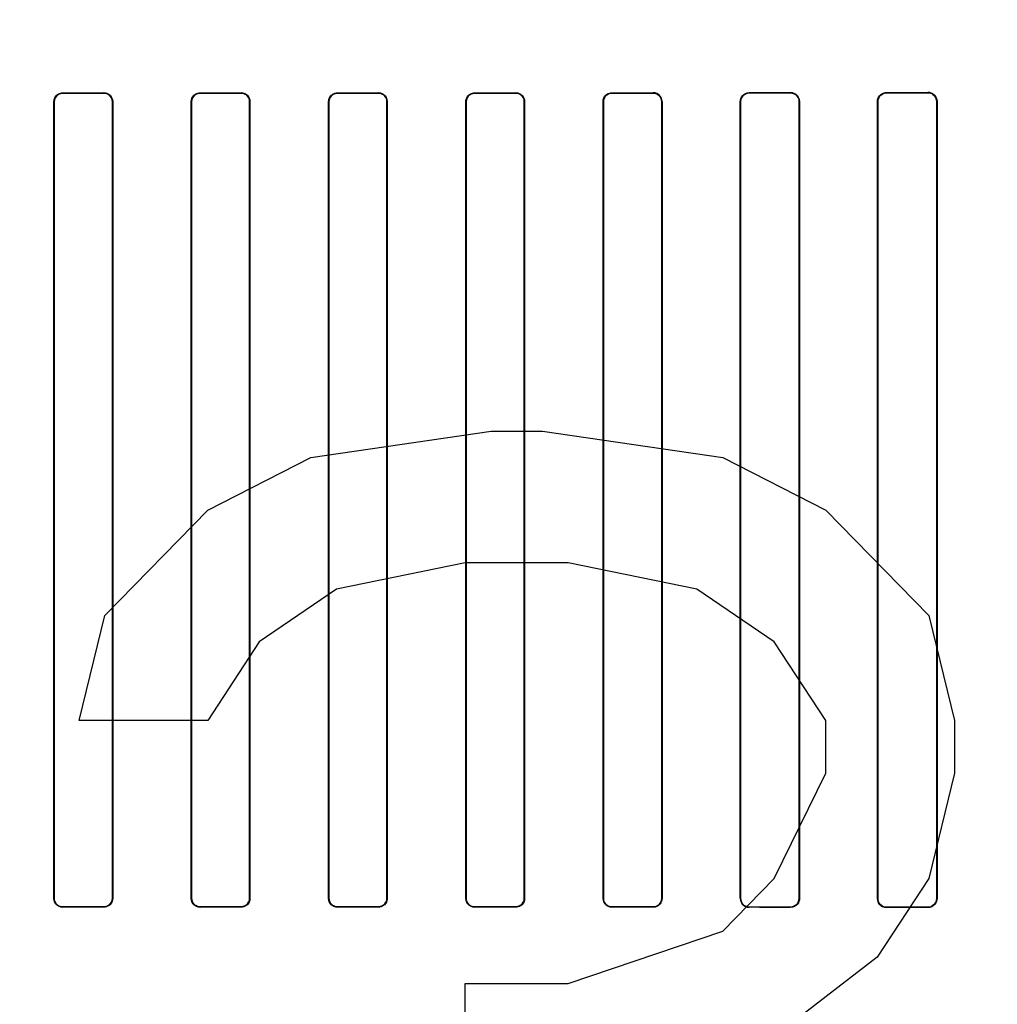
# Model space of a CAD drawing. Header units: millimetres. Extents: x 0 to 297, y 0 to 210.
# Tile 172 of 256: x 58.66 to 58.945, y 157.752 to 158.039. Entities that reach past the tile are written whole.
import ezdxf

# ---------------------------------------------------------------- set-up
doc = ezdxf.new("R2010")
doc.units = ezdxf.units.MM
doc.header["$LTSCALE"] = 16.335
doc.layers.get('0').update_dxf_attribs({"linetype": 'CONTINUOUS'})
for name, color, linetype in [('AXES_REF', 7, 'CONTINUOUS'), ('INTFCLR_1', 7, 'CONTINUOUS'), ('INTFCLR_72935', 7, 'CONTINUOUS')]:
    doc.layers.add(name, color=color, linetype=linetype)

msp = doc.modelspace()

# ---------------------------------------------------------------- linework, layer by layer
at = {"color": 7, "linetype": 'Continuous'}
for p, q in [((58.7449, 157.91164), (58.7974, 157.9193)), ((58.7974, 157.9193), (58.8124, 157.9193)), ((58.8124, 157.9193), (58.8649, 157.91164)), ((58.7149, 157.89632), (58.7449, 157.91164)), ((58.8649, 157.91164), (58.8949, 157.89632)), ((58.6849, 157.86568), (58.7149, 157.89632)), ((58.8949, 157.89632), (58.9249, 157.86568)), ((58.7899, 157.881), (58.7524, 157.87334)), ((58.8199, 157.881), (58.7899, 157.881)), ((58.8574, 157.87334), (58.8199, 157.881)), ((58.7524, 157.87334), (58.7299, 157.85802)), ((58.8799, 157.85802), (58.8574, 157.87334)), ((58.6774, 157.83504), (58.6849, 157.86568)), ((58.9249, 157.86568), (58.9324, 157.83504)), ((58.7299, 157.85802), (58.7149, 157.83504)), ((58.8949, 157.83504), (58.8799, 157.85802)), ((58.7149, 157.83504), (58.6774, 157.83504)), ((58.8949, 157.81972), (58.8949, 157.83504)), ((58.9324, 157.83504), (58.9324, 157.81972)), ((58.8799, 157.78909), (58.8949, 157.81972)), ((58.9324, 157.81972), (58.9249, 157.78909)), ((58.8649, 157.77377), (58.8799, 157.78909)), ((58.9249, 157.78909), (58.9099, 157.76611)), ((58.8199, 157.75845), (58.8649, 157.77377)), ((58.9099, 157.76611), (58.8799, 157.74313)), ((58.7899, 157.72781), (58.7899, 157.75845)), ((58.7899, 157.75845), (58.8199, 157.75845))]:
    msp.add_line(p, q, dxfattribs=at)
for radius in [7.75666, 7.756, 7.70633]:
    msp.add_circle((57.5224, 154.5393), radius, dxfattribs=at)
msp.add_arc((57.5224, 154.5393), 7.68, 278.277129, 261.722871, dxfattribs=at)
at = {"layer": 'AXES_REF', "color": 9, "linetype": 'Continuous'}
for radius in [7.07561, 4.74286]:
    msp.add_circle((57.5224, 154.5393), radius, dxfattribs=at)
at = {"layer": 'INTFCLR_1', "color": 9, "linetype": 'Continuous'}
for p, q in [((58.67262, 158.01785), (58.67262, 158.01776)), ((58.68462, 158.01776), (58.68462, 158.01784)), ((58.71262, 158.01783), (58.71262, 158.01775)), ((58.72462, 158.01775), (58.72462, 158.01783)), ((58.75262, 158.01783), (58.75262, 158.01775)), ((58.76462, 158.01775), (58.76462, 158.01783)), ((58.79262, 158.01784), (58.79262, 158.01776)), ((58.80462, 158.01776), (58.80462, 158.01785)), ((58.83262, 158.01787), (58.83262, 158.01778)), ((58.84462, 158.01779), (58.84462, 158.01788)), ((58.87262, 158.01791), (58.87262, 158.01782)), ((58.88462, 158.01783), (58.88462, 158.01792)), ((58.91262, 158.01796), (58.91262, 158.01787)), ((58.92462, 158.01789), (58.92462, 158.01798)), ((58.67014, 158.01529), (58.67006, 158.01529)), ((58.68718, 158.01529), (58.68709, 158.01529)), ((58.71016, 158.01529), (58.71008, 158.01529)), ((58.72717, 158.01529), (58.72708, 158.01529)), ((58.75016, 158.01529), (58.75008, 158.01529)), ((58.76717, 158.01529), (58.76709, 158.01529)), ((58.79015, 158.01529), (58.79007, 158.01529)), ((58.80719, 158.01529), (58.8071, 158.01529)), ((58.83013, 158.01529), (58.83004, 158.01529)), ((58.84722, 158.01529), (58.84713, 158.01529)), ((58.87009, 158.01529), (58.87001, 158.01529)), ((58.88726, 158.01529), (58.88717, 158.01529)), ((58.91004, 158.01529), (58.90995, 158.01529)), ((58.92732, 158.01529), (58.92723, 158.01529)), ((58.67006, 157.78329), (58.67014, 157.78329)), ((58.68709, 157.78329), (58.68718, 157.78329)), ((58.71008, 157.78329), (58.71016, 157.78329)), ((58.72708, 157.78329), (58.72717, 157.78329)), ((58.75008, 157.78329), (58.75016, 157.78329)), ((58.76709, 157.78329), (58.76717, 157.78329)), ((58.79007, 157.78329), (58.79015, 157.78329)), ((58.8071, 157.78329), (58.80719, 157.78329)), ((58.83004, 157.78329), (58.83013, 157.78329)), ((58.84713, 157.78329), (58.84722, 157.78329)), ((58.87001, 157.78329), (58.87009, 157.78329)), ((58.88717, 157.78329), (58.88726, 157.78329)), ((58.90995, 157.78329), (58.91004, 157.78329)), ((58.92723, 157.78329), (58.92732, 157.78329)), ((58.67262, 157.78081), (58.67262, 157.78073)), ((58.68462, 157.78073), (58.68462, 157.78082)), ((58.71262, 157.78082), (58.71262, 157.78074)), ((58.72462, 157.78074), (58.72462, 157.78083)), ((58.75262, 157.78083), (58.75262, 157.78074)), ((58.76462, 157.78074), (58.76462, 157.78082)), ((58.79262, 157.78082), (58.79262, 157.78073)), ((58.80462, 157.78073), (58.80462, 157.78081)), ((58.83262, 157.78079), (58.83262, 157.78071)), ((58.84462, 157.7807), (58.84462, 157.78078)), ((58.87262, 157.78075), (58.87262, 157.78067)), ((58.88462, 157.78065), (58.88462, 157.78074)), ((58.91262, 157.7807), (58.91262, 157.78061)), ((58.92462, 157.78059), (58.92462, 157.78068))]:
    msp.add_line(p, q, dxfattribs=at)
at = {"layer": 'INTFCLR_1', "color": 6, "linetype": 'Continuous'}
for p, q in [((58.67006, 157.78329), (58.67006, 158.01529)), ((58.67014, 157.78329), (58.67014, 158.01529)), ((58.68709, 158.01529), (58.68709, 157.78329)), ((58.68718, 158.01529), (58.68718, 157.78329)), ((58.71008, 157.78329), (58.71008, 158.01529)), ((58.71016, 157.78329), (58.71016, 158.01529)), ((58.72708, 158.01529), (58.72708, 157.78329)), ((58.72717, 158.01529), (58.72717, 157.78329)), ((58.75008, 157.78329), (58.75008, 158.01529)), ((58.75016, 157.78329), (58.75016, 158.01529)), ((58.76709, 158.01529), (58.76709, 157.78329)), ((58.76717, 158.01529), (58.76717, 157.78329)), ((58.79007, 157.78329), (58.79007, 158.01529)), ((58.79015, 157.78329), (58.79015, 158.01529)), ((58.8071, 158.01529), (58.8071, 157.78329)), ((58.80719, 158.01529), (58.80719, 157.78329)), ((58.83004, 157.78329), (58.83004, 158.01529)), ((58.83013, 157.78329), (58.83013, 158.01529)), ((58.84713, 158.01529), (58.84713, 157.78329)), ((58.84722, 158.01529), (58.84722, 157.78329)), ((58.87001, 157.78329), (58.87001, 158.01529)), ((58.87009, 157.78329), (58.87009, 158.01529)), ((58.88717, 158.01529), (58.88717, 157.78329)), ((58.88726, 158.01529), (58.88726, 157.78329)), ((58.90995, 157.78329), (58.90995, 158.01529)), ((58.91004, 157.78329), (58.91004, 158.01529)), ((58.92723, 158.01529), (58.92723, 157.78329)), ((58.92732, 158.01529), (58.92732, 157.78329))]:
    msp.add_line(p, q, dxfattribs=at)
for centre, major_axis, start_param, end_param in [((58.73862, 158.01929), (0.41724, 0), -1.729645, -1.700582), ((58.73862, 158.01929), (0.44124, 0), -1.720938, -1.693486), ((58.73862, 158.01929), (0.41724, 0), -1.633151, -1.604356), ((58.73862, 158.01929), (0.44124, 0), -1.629755, -1.60253), ((58.73862, 158.01929), (0.41724, 0), -1.537236, -1.508442), ((58.73862, 158.01929), (0.44124, 0), -1.539062, -1.511838), ((58.73862, 158.01929), (0.41724, 0), -1.441011, -1.411947), ((58.73862, 158.01929), (0.44124, 0), -1.448107, -1.420655), ((58.73862, 158.01929), (0.41724, 0), -1.343557, -1.313932), ((58.73862, 158.01929), (0.44124, 0), -1.356116, -1.328192), ((58.73862, 158.01929), (0.41724, 0), -1.243846, -1.213314), ((58.73862, 158.01929), (0.44124, 0), -1.262235, -1.233556), ((58.73862, 158.01929), (0.41724, 0), -1.140627, -1.108745), ((58.73862, 158.01929), (0.44124, 0), -1.165445, -1.135656), ((58.73862, 157.77929), (0.44124, 0), 1.693486, 1.720938), ((58.73862, 157.77929), (0.41724, 0), 1.700582, 1.729645), ((58.73862, 157.77929), (0.44124, 0), 1.60253, 1.629755), ((58.73862, 157.77929), (0.41724, 0), 1.604356, 1.633151), ((58.73862, 157.77929), (0.44124, 0), 1.511838, 1.539062), ((58.73862, 157.77929), (0.41724, 0), 1.508442, 1.537236), ((58.73862, 157.77929), (0.44124, 0), 1.420655, 1.448107), ((58.73862, 157.77929), (0.41724, 0), 1.411947, 1.441011), ((58.73862, 157.77929), (0.44124, 0), 1.328192, 1.356116), ((58.73862, 157.77929), (0.41724, 0), 1.313932, 1.343557), ((58.73862, 157.77929), (0.44124, 0), 1.233556, 1.262235), ((58.73862, 157.77929), (0.41724, 0), 1.213314, 1.243846), ((58.73862, 157.77929), (0.44124, 0), 1.135656, 1.165445), ((58.73862, 157.77929), (0.41724, 0), 1.108745, 1.140627)]:
    msp.add_ellipse(centre, major_axis=major_axis, ratio=0.003491, start_param=start_param, end_param=end_param, dxfattribs=at)
for points, knots in [([(58.67006, 158.01529), (58.67006, 158.01578), (58.67043, 158.01711), (58.67182, 158.01785), (58.67262, 158.01785)], [0, 0, 0, 0, 0.379458, 1, 1, 1, 1]), ([(58.67014, 158.01529), (58.67014, 158.01586), (58.67061, 158.01717), (58.67193, 158.01776), (58.67262, 158.01776)], [0, 0, 0, 0, 0.453787, 1, 1, 1, 1]), ([(58.68718, 158.01529), (58.68718, 158.01574), (58.68685, 158.01705), (58.68547, 158.01784), (58.68462, 158.01784)], [0, 0, 0, 0, 0.346964, 1, 1, 1, 1]), ([(58.68462, 158.01776), (58.6851, 158.01776), (58.68639, 158.01739), (58.68709, 158.01606), (58.68709, 158.01529)], [0, 0, 0, 0, 0.382518, 1, 1, 1, 1]), ([(58.71008, 158.01529), (58.71008, 158.01578), (58.71045, 158.0171), (58.71182, 158.01783), (58.71262, 158.01783)], [0, 0, 0, 0, 0.381125, 1, 1, 1, 1]), ([(58.71016, 158.01529), (58.71016, 158.01586), (58.71063, 158.01716), (58.71194, 158.01775), (58.71262, 158.01775)], [0, 0, 0, 0, 0.459192, 1, 1, 1, 1]), ([(58.72717, 158.01529), (58.72717, 158.01588), (58.72669, 158.01722), (58.72533, 158.01783), (58.72462, 158.01783)], [0, 0, 0, 0, 0.453711, 1, 1, 1, 1]), ([(58.72462, 158.01775), (58.7251, 158.01775), (58.72638, 158.01739), (58.72708, 158.01606), (58.72708, 158.01529)], [0, 0, 0, 0, 0.381533, 1, 1, 1, 1]), ([(58.75008, 158.01529), (58.75008, 158.01578), (58.75045, 158.0171), (58.75182, 158.01783), (58.75262, 158.01783)], [0, 0, 0, 0, 0.381416, 1, 1, 1, 1]), ([(58.75016, 158.01529), (58.75016, 158.01586), (58.75062, 158.01715), (58.75194, 158.01775), (58.75262, 158.01775)], [0, 0, 0, 0, 0.453813, 1, 1, 1, 1]), ([(58.76717, 158.01529), (58.76717, 158.01574), (58.76684, 158.01705), (58.76546, 158.01783), (58.76462, 158.01783)], [0, 0, 0, 0, 0.349847, 1, 1, 1, 1]), ([(58.76462, 158.01775), (58.7651, 158.01775), (58.76638, 158.01739), (58.76709, 158.01606), (58.76709, 158.01529)], [0, 0, 0, 0, 0.38175, 1, 1, 1, 1]), ([(58.79007, 158.01529), (58.79007, 158.01578), (58.79044, 158.01711), (58.79182, 158.01784), (58.79262, 158.01784)], [0, 0, 0, 0, 0.380354, 1, 1, 1, 1]), ([(58.79015, 158.01529), (58.79015, 158.01586), (58.79062, 158.01716), (58.79194, 158.01776), (58.79262, 158.01776)], [0, 0, 0, 0, 0.455659, 1, 1, 1, 1]), ([(58.80719, 158.01529), (58.80719, 158.01574), (58.80686, 158.01705), (58.80547, 158.01785), (58.80462, 158.01785)], [0, 0, 0, 0, 0.345399, 1, 1, 1, 1]), ([(58.80462, 158.01776), (58.80511, 158.01776), (58.80639, 158.0174), (58.8071, 158.01606), (58.8071, 158.01529)], [0, 0, 0, 0, 0.383192, 1, 1, 1, 1]), ([(58.83004, 158.01529), (58.83004, 158.01578), (58.83042, 158.01712), (58.83181, 158.01787), (58.83262, 158.01787)], [0, 0, 0, 0, 0.377865, 1, 1, 1, 1]), ([(58.83013, 158.01529), (58.83013, 158.01586), (58.83059, 158.01717), (58.83192, 158.01778), (58.83262, 158.01778)], [0, 0, 0, 0, 0.450447, 1, 1, 1, 1]), ([(58.84722, 158.01529), (58.84722, 158.01573), (58.84689, 158.01707), (58.84549, 158.01788), (58.84462, 158.01788)], [0, 0, 0, 0, 0.341445, 1, 1, 1, 1]), ([(58.84462, 158.01779), (58.84511, 158.01779), (58.84642, 158.01742), (58.84713, 158.01607), (58.84713, 158.01529)], [0, 0, 0, 0, 0.385963, 1, 1, 1, 1]), ([(58.87001, 158.01529), (58.87001, 158.01587), (58.87047, 158.01725), (58.87187, 158.01791), (58.87262, 158.01791)], [0, 0, 0, 0, 0.439306, 1, 1, 1, 1]), ([(58.87009, 158.01529), (58.87009, 158.01586), (58.87055, 158.01719), (58.87191, 158.01782), (58.87262, 158.01782)], [0, 0, 0, 0, 0.445822, 1, 1, 1, 1]), ([(58.88462, 158.01792), (58.88509, 158.01792), (58.88645, 158.01758), (58.88726, 158.01615), (58.88726, 158.01529)], [0, 0, 0, 0, 0.350516, 1, 1, 1, 1]), ([(58.88462, 158.01783), (58.88513, 158.01783), (58.88645, 158.01745), (58.88717, 158.01608), (58.88717, 158.01529)], [0, 0, 0, 0, 0.390279, 1, 1, 1, 1]), ([(58.90995, 158.01529), (58.90995, 158.01588), (58.91042, 158.01728), (58.91185, 158.01796), (58.91262, 158.01796)], [0, 0, 0, 0, 0.432833, 1, 1, 1, 1]), ([(58.91004, 158.01529), (58.91004, 158.01586), (58.91049, 158.01721), (58.91188, 158.01787), (58.91262, 158.01787)], [0, 0, 0, 0, 0.434515, 1, 1, 1, 1]), ([(58.92462, 158.01798), (58.92511, 158.01798), (58.9265, 158.01763), (58.92732, 158.01617), (58.92732, 158.01529)], [0, 0, 0, 0, 0.356863, 1, 1, 1, 1]), ([(58.92462, 158.01789), (58.92515, 158.01789), (58.92651, 158.01749), (58.92723, 158.01609), (58.92723, 158.01529)], [0, 0, 0, 0, 0.396505, 1, 1, 1, 1]), ([(58.67006, 157.78329), (58.67006, 157.78284), (58.67039, 157.78152), (58.67177, 157.78072), (58.67262, 157.78073)], [0, 0, 0, 0, 0.345399, 1, 1, 1, 1]), ([(58.67262, 157.78081), (58.67214, 157.78081), (58.67085, 157.78117), (58.67014, 157.78251), (58.67014, 157.78329)], [0, 0, 0, 0, 0.383191, 1, 1, 1, 1]), ([(58.68718, 157.78329), (58.68718, 157.78279), (58.6868, 157.78147), (58.68543, 157.78073), (58.68462, 157.78073)], [0, 0, 0, 0, 0.380355, 1, 1, 1, 1]), ([(58.68709, 157.78329), (58.68709, 157.78271), (58.68663, 157.78141), (58.68531, 157.78082), (58.68462, 157.78082)], [0, 0, 0, 0, 0.45566, 1, 1, 1, 1]), ([(58.71008, 157.78329), (58.71008, 157.78284), (58.71041, 157.78152), (58.71178, 157.78074), (58.71262, 157.78074)], [0, 0, 0, 0, 0.349847, 1, 1, 1, 1]), ([(58.71262, 157.78082), (58.71215, 157.78082), (58.71087, 157.78119), (58.71016, 157.78251), (58.71016, 157.78329)], [0, 0, 0, 0, 0.381752, 1, 1, 1, 1]), ([(58.72717, 157.78329), (58.72717, 157.78279), (58.72679, 157.78147), (58.72542, 157.78074), (58.72462, 157.78074)], [0, 0, 0, 0, 0.381416, 1, 1, 1, 1]), ([(58.72708, 157.78329), (58.72708, 157.78272), (58.72663, 157.78142), (58.72531, 157.78083), (58.72462, 157.78083)], [0, 0, 0, 0, 0.453813, 1, 1, 1, 1]), ([(58.75008, 157.78329), (58.75008, 157.7827), (58.75055, 157.78136), (58.75191, 157.78074), (58.75262, 157.78074)], [0, 0, 0, 0, 0.453711, 1, 1, 1, 1]), ([(58.75262, 157.78083), (58.75215, 157.78083), (58.75087, 157.78119), (58.75016, 157.78251), (58.75016, 157.78329)], [0, 0, 0, 0, 0.381531, 1, 1, 1, 1]), ([(58.76717, 157.78329), (58.76717, 157.78279), (58.7668, 157.78147), (58.76542, 157.78074), (58.76462, 157.78074)], [0, 0, 0, 0, 0.381125, 1, 1, 1, 1]), ([(58.76709, 157.78329), (58.76709, 157.78271), (58.76662, 157.78141), (58.7653, 157.78082), (58.76462, 157.78082)], [0, 0, 0, 0, 0.459192, 1, 1, 1, 1]), ([(58.79007, 157.78329), (58.79007, 157.78284), (58.7904, 157.78152), (58.79178, 157.78073), (58.79262, 157.78073)], [0, 0, 0, 0, 0.346964, 1, 1, 1, 1]), ([(58.79262, 157.78082), (58.79214, 157.78082), (58.79086, 157.78118), (58.79015, 157.78251), (58.79015, 157.78329)], [0, 0, 0, 0, 0.382516, 1, 1, 1, 1]), ([(58.80719, 157.78329), (58.80719, 157.78279), (58.80681, 157.78146), (58.80543, 157.78072), (58.80462, 157.78073)], [0, 0, 0, 0, 0.379457, 1, 1, 1, 1]), ([(58.8071, 157.78329), (58.8071, 157.78271), (58.80664, 157.78141), (58.80531, 157.78081), (58.80462, 157.78081)], [0, 0, 0, 0, 0.453787, 1, 1, 1, 1]), ([(58.83004, 157.78329), (58.83004, 157.78284), (58.83037, 157.78151), (58.83177, 157.78071), (58.83262, 157.78071)], [0, 0, 0, 0, 0.342753, 1, 1, 1, 1]), ([(58.83262, 157.78079), (58.83214, 157.78079), (58.83084, 157.78116), (58.83013, 157.78251), (58.83013, 157.78329)], [0, 0, 0, 0, 0.384779, 1, 1, 1, 1]), ([(58.84722, 157.78329), (58.84722, 157.7827), (58.84675, 157.78134), (58.84536, 157.7807), (58.84462, 157.7807)], [0, 0, 0, 0, 0.442114, 1, 1, 1, 1]), ([(58.84713, 157.78329), (58.84713, 157.78271), (58.84667, 157.78139), (58.84533, 157.78078), (58.84462, 157.78078)], [0, 0, 0, 0, 0.449607, 1, 1, 1, 1]), ([(58.87262, 157.78075), (58.87212, 157.78076), (58.87081, 157.78114), (58.87009, 157.7825), (58.87009, 157.78329)], [0, 0, 0, 0, 0.388492, 1, 1, 1, 1]), ([(58.88717, 157.78329), (58.88717, 157.78272), (58.88672, 157.78138), (58.88535, 157.78074), (58.88462, 157.78074)], [0, 0, 0, 0, 0.438001, 1, 1, 1, 1]), ([(58.88726, 157.78329), (58.88726, 157.7827), (58.8868, 157.78131), (58.88538, 157.78065), (58.88462, 157.78065)], [0, 0, 0, 0, 0.436745, 1, 1, 1, 1]), ([(58.91262, 157.78061), (58.91214, 157.78061), (58.91076, 157.78097), (58.90995, 157.78241), (58.90995, 157.78329)], [0, 0, 0, 0, 0.354298, 1, 1, 1, 1]), ([(58.91262, 157.7807), (58.91211, 157.7807), (58.91076, 157.7811), (58.91004, 157.78249), (58.91004, 157.78329)], [0, 0, 0, 0, 0.393953, 1, 1, 1, 1]), ([(58.92723, 157.78329), (58.92723, 157.78271), (58.92678, 157.78135), (58.92538, 157.78068), (58.92462, 157.78068)], [0, 0, 0, 0, 0.431437, 1, 1, 1, 1]), ([(58.92732, 157.78329), (58.92732, 157.7827), (58.92686, 157.78128), (58.92541, 157.78059), (58.92462, 157.78059)], [0, 0, 0, 0, 0.42929, 1, 1, 1, 1])]:
    msp.add_open_spline(points, degree=3, knots=knots, dxfattribs=at)
at = {"layer": 'INTFCLR_72935', "color": 9, "linetype": 'Continuous'}
for p, q in [((58.67262, 158.01776), (58.67262, 158.01785)), ((58.68462, 158.01784), (58.68462, 158.01776)), ((58.71262, 158.01775), (58.71262, 158.01783)), ((58.72462, 158.01783), (58.72462, 158.01775)), ((58.75262, 158.01775), (58.75262, 158.01783)), ((58.76462, 158.01783), (58.76462, 158.01775)), ((58.79262, 158.01776), (58.79262, 158.01784)), ((58.80462, 158.01785), (58.80462, 158.01776)), ((58.83262, 158.01778), (58.83262, 158.01787)), ((58.84462, 158.01788), (58.84462, 158.01779)), ((58.87262, 158.01782), (58.87262, 158.01791)), ((58.88462, 158.01792), (58.88462, 158.01783)), ((58.91262, 158.01787), (58.91262, 158.01796)), ((58.92462, 158.01798), (58.92462, 158.01789)), ((58.67006, 158.01529), (58.67014, 158.01529)), ((58.68709, 158.01529), (58.68718, 158.01529)), ((58.71008, 158.01529), (58.71016, 158.01529)), ((58.72708, 158.01529), (58.72717, 158.01529)), ((58.75008, 158.01529), (58.75016, 158.01529)), ((58.76709, 158.01529), (58.76717, 158.01529)), ((58.79007, 158.01529), (58.79015, 158.01529)), ((58.8071, 158.01529), (58.80719, 158.01529)), ((58.83004, 158.01529), (58.83013, 158.01529)), ((58.84713, 158.01529), (58.84722, 158.01529)), ((58.87001, 158.01529), (58.87009, 158.01529)), ((58.88717, 158.01529), (58.88726, 158.01529)), ((58.90995, 158.01529), (58.91004, 158.01529)), ((58.92723, 158.01529), (58.92732, 158.01529)), ((58.67014, 157.78329), (58.67006, 157.78329)), ((58.68718, 157.78329), (58.68709, 157.78329)), ((58.71016, 157.78329), (58.71008, 157.78329)), ((58.72717, 157.78329), (58.72708, 157.78329)), ((58.75016, 157.78329), (58.75008, 157.78329)), ((58.76717, 157.78329), (58.76709, 157.78329)), ((58.79015, 157.78329), (58.79007, 157.78329)), ((58.80719, 157.78329), (58.8071, 157.78329)), ((58.83013, 157.78329), (58.83004, 157.78329)), ((58.84722, 157.78329), (58.84713, 157.78329)), ((58.87009, 157.78329), (58.87001, 157.78329)), ((58.88726, 157.78329), (58.88717, 157.78329)), ((58.91004, 157.78329), (58.90995, 157.78329)), ((58.92732, 157.78329), (58.92723, 157.78329)), ((58.67262, 157.78073), (58.67262, 157.78081)), ((58.68462, 157.78082), (58.68462, 157.78073)), ((58.71262, 157.78074), (58.71262, 157.78082)), ((58.72462, 157.78083), (58.72462, 157.78074)), ((58.75262, 157.78074), (58.75262, 157.78083)), ((58.76462, 157.78082), (58.76462, 157.78074)), ((58.79262, 157.78073), (58.79262, 157.78082)), ((58.80462, 157.78081), (58.80462, 157.78073)), ((58.83262, 157.78071), (58.83262, 157.78079)), ((58.84462, 157.78078), (58.84462, 157.7807)), ((58.87262, 157.78067), (58.87262, 157.78075)), ((58.88462, 157.78074), (58.88462, 157.78065)), ((58.91262, 157.78061), (58.91262, 157.7807)), ((58.92462, 157.78068), (58.92462, 157.78059))]:
    msp.add_line(p, q, dxfattribs=at)
at = {"layer": 'INTFCLR_72935', "color": 6, "linetype": 'Continuous'}
for p, q in [((58.67006, 158.01529), (58.67006, 157.78329)), ((58.67014, 158.01529), (58.67014, 157.78329)), ((58.68709, 157.78329), (58.68709, 158.01529)), ((58.68718, 157.78329), (58.68718, 158.01529)), ((58.71008, 158.01529), (58.71008, 157.78329)), ((58.71016, 158.01529), (58.71016, 157.78329)), ((58.72708, 157.78329), (58.72708, 158.01529)), ((58.72717, 157.78329), (58.72717, 158.01529)), ((58.75008, 158.01529), (58.75008, 157.78329)), ((58.75016, 158.01529), (58.75016, 157.78329)), ((58.76709, 157.78329), (58.76709, 158.01529)), ((58.76717, 157.78329), (58.76717, 158.01529)), ((58.79007, 158.01529), (58.79007, 157.78329)), ((58.79015, 158.01529), (58.79015, 157.78329)), ((58.8071, 157.78329), (58.8071, 158.01529)), ((58.80719, 157.78329), (58.80719, 158.01529)), ((58.83004, 158.01529), (58.83004, 157.78329)), ((58.83013, 158.01529), (58.83013, 157.78329)), ((58.84713, 157.78329), (58.84713, 158.01529)), ((58.84722, 157.78329), (58.84722, 158.01529)), ((58.87001, 158.01529), (58.87001, 157.78329)), ((58.87009, 158.01529), (58.87009, 157.78329)), ((58.88717, 157.78329), (58.88717, 158.01529)), ((58.88726, 157.78329), (58.88726, 158.01529)), ((58.90995, 158.01529), (58.90995, 157.78329)), ((58.91004, 158.01529), (58.91004, 157.78329)), ((58.92723, 157.78329), (58.92723, 158.01529)), ((58.92732, 157.78329), (58.92732, 158.01529))]:
    msp.add_line(p, q, dxfattribs=at)
for centre, major_axis, start_param, end_param in [((58.73862, 158.01929), (0.41724, 0), -1.729645, -1.700582), ((58.73862, 158.01929), (0.44124, 0), -1.720938, -1.693486), ((58.73862, 158.01929), (0.41724, 0), -1.633151, -1.604356), ((58.73862, 158.01929), (0.44124, 0), -1.629755, -1.60253), ((58.73862, 158.01929), (0.41724, 0), -1.537236, -1.508442), ((58.73862, 158.01929), (0.44124, 0), -1.539062, -1.511838), ((58.73862, 158.01929), (0.41724, 0), -1.441011, -1.411947), ((58.73862, 158.01929), (0.44124, 0), -1.448107, -1.420655), ((58.73862, 158.01929), (0.41724, 0), -1.343557, -1.313932), ((58.73862, 158.01929), (0.44124, 0), -1.356116, -1.328192), ((58.73862, 158.01929), (0.41724, 0), -1.243846, -1.213314), ((58.73862, 158.01929), (0.44124, 0), -1.262235, -1.233556), ((58.73862, 158.01929), (0.41724, 0), -1.140627, -1.108745), ((58.73862, 158.01929), (0.44124, 0), -1.165445, -1.135656), ((58.73862, 157.77929), (0.44124, 0), 1.693486, 1.720938), ((58.73862, 157.77929), (0.41724, 0), 1.700582, 1.729645), ((58.73862, 157.77929), (0.44124, 0), 1.60253, 1.629755), ((58.73862, 157.77929), (0.41724, 0), 1.604356, 1.633151), ((58.73862, 157.77929), (0.44124, 0), 1.511838, 1.539062), ((58.73862, 157.77929), (0.41724, 0), 1.508442, 1.537236), ((58.73862, 157.77929), (0.44124, 0), 1.420655, 1.448107), ((58.73862, 157.77929), (0.41724, 0), 1.411947, 1.441011), ((58.73862, 157.77929), (0.44124, 0), 1.328192, 1.356116), ((58.73862, 157.77929), (0.41724, 0), 1.313932, 1.343557), ((58.73862, 157.77929), (0.44124, 0), 1.233556, 1.262235), ((58.73862, 157.77929), (0.41724, 0), 1.213314, 1.243846), ((58.73862, 157.77929), (0.44124, 0), 1.135656, 1.165445), ((58.73862, 157.77929), (0.41724, 0), 1.108745, 1.140627)]:
    msp.add_ellipse(centre, major_axis=major_axis, ratio=0.003491, start_param=start_param, end_param=end_param, dxfattribs=at)
for points, knots in [([(58.67006, 158.01529), (58.67006, 158.01588), (58.67054, 158.01723), (58.67191, 158.01785), (58.67262, 158.01785)], [0, 0, 0, 0, 0.453611, 1, 1, 1, 1]), ([(58.67262, 158.01776), (58.67213, 158.01776), (58.67084, 158.01739), (58.67014, 158.01605), (58.67014, 158.01529)], [0, 0, 0, 0, 0.390452, 1, 1, 1, 1]), ([(58.68462, 158.01784), (58.68513, 158.01784), (58.68646, 158.01746), (58.68718, 158.01608), (58.68718, 158.01529)], [0, 0, 0, 0, 0.389548, 1, 1, 1, 1]), ([(58.68709, 158.01529), (58.68709, 158.01586), (58.68663, 158.01716), (58.68531, 158.01776), (58.68462, 158.01776)], [0, 0, 0, 0, 0.455659, 1, 1, 1, 1]), ([(58.71008, 158.01529), (58.71008, 158.01574), (58.71041, 158.01705), (58.71178, 158.01783), (58.71262, 158.01783)], [0, 0, 0, 0, 0.349847, 1, 1, 1, 1]), ([(58.71262, 158.01775), (58.71213, 158.01775), (58.71085, 158.01738), (58.71016, 158.01605), (58.71016, 158.01529)], [0, 0, 0, 0, 0.390053, 1, 1, 1, 1]), ([(58.72462, 158.01783), (58.72512, 158.01783), (58.72644, 158.01745), (58.72717, 158.01608), (58.72717, 158.01529)], [0, 0, 0, 0, 0.386431, 1, 1, 1, 1]), ([(58.72708, 158.01529), (58.72708, 158.01586), (58.72663, 158.01715), (58.72531, 158.01775), (58.72462, 158.01775)], [0, 0, 0, 0, 0.453813, 1, 1, 1, 1]), ([(58.75008, 158.01529), (58.75008, 158.01588), (58.75055, 158.01722), (58.75191, 158.01783), (58.75262, 158.01783)], [0, 0, 0, 0, 0.453711, 1, 1, 1, 1]), ([(58.75262, 158.01775), (58.75214, 158.01775), (58.75086, 158.01738), (58.75016, 158.01605), (58.75016, 158.01529)], [0, 0, 0, 0, 0.386482, 1, 1, 1, 1]), ([(58.76462, 158.01783), (58.76513, 158.01783), (58.76645, 158.01745), (58.76717, 158.01608), (58.76717, 158.01529)], [0, 0, 0, 0, 0.390177, 1, 1, 1, 1]), ([(58.76709, 158.01529), (58.76709, 158.01586), (58.76662, 158.01716), (58.7653, 158.01775), (58.76462, 158.01775)], [0, 0, 0, 0, 0.459192, 1, 1, 1, 1]), ([(58.79007, 158.01529), (58.79007, 158.01588), (58.79055, 158.01723), (58.79191, 158.01784), (58.79262, 158.01784)], [0, 0, 0, 0, 0.455466, 1, 1, 1, 1]), ([(58.79262, 158.01776), (58.79213, 158.01776), (58.79085, 158.01739), (58.79015, 158.01605), (58.79015, 158.01529)], [0, 0, 0, 0, 0.389406, 1, 1, 1, 1]), ([(58.80462, 158.01785), (58.80513, 158.01785), (58.80647, 158.01746), (58.80719, 158.01608), (58.80719, 158.01529)], [0, 0, 0, 0, 0.390739, 1, 1, 1, 1]), ([(58.8071, 158.01529), (58.8071, 158.01586), (58.80664, 158.01717), (58.80531, 158.01776), (58.80462, 158.01776)], [0, 0, 0, 0, 0.453787, 1, 1, 1, 1]), ([(58.83004, 158.01529), (58.83004, 158.01588), (58.83052, 158.01724), (58.8319, 158.01787), (58.83262, 158.01787)], [0, 0, 0, 0, 0.449916, 1, 1, 1, 1]), ([(58.83262, 158.01778), (58.83213, 158.01778), (58.83083, 158.01741), (58.83013, 158.01606), (58.83013, 158.01529)], [0, 0, 0, 0, 0.38908, 1, 1, 1, 1]), ([(58.84722, 158.01529), (58.84722, 158.01587), (58.84675, 158.01723), (58.84536, 158.01788), (58.84462, 158.01788)], [0, 0, 0, 0, 0.442115, 1, 1, 1, 1]), ([(58.84713, 158.01529), (58.84713, 158.01586), (58.84667, 158.01718), (58.84533, 158.01779), (58.84462, 158.01779)], [0, 0, 0, 0, 0.449607, 1, 1, 1, 1]), ([(58.87001, 158.01529), (58.87001, 158.01588), (58.87048, 158.01726), (58.87188, 158.01791), (58.87262, 158.01791)], [0, 0, 0, 0, 0.444674, 1, 1, 1, 1]), ([(58.87262, 158.01782), (58.87212, 158.01782), (58.8708, 158.01743), (58.87009, 158.01607), (58.87009, 158.01529)], [0, 0, 0, 0, 0.393494, 1, 1, 1, 1]), ([(58.88726, 158.01529), (58.88726, 158.01587), (58.8868, 158.01726), (58.88538, 158.01792), (58.88462, 158.01792)], [0, 0, 0, 0, 0.436747, 1, 1, 1, 1]), ([(58.88717, 158.01529), (58.88717, 158.01586), (58.88671, 158.0172), (58.88535, 158.01783), (58.88462, 158.01783)], [0, 0, 0, 0, 0.443691, 1, 1, 1, 1]), ([(58.90995, 158.01529), (58.90995, 158.01588), (58.91042, 158.01729), (58.91186, 158.01796), (58.91262, 158.01796)], [0, 0, 0, 0, 0.43647, 1, 1, 1, 1]), ([(58.91262, 158.01787), (58.9121, 158.01787), (58.91075, 158.01746), (58.91004, 158.01607), (58.91004, 158.01529)], [0, 0, 0, 0, 0.400765, 1, 1, 1, 1]), ([(58.92732, 158.01529), (58.92732, 158.01588), (58.92686, 158.01729), (58.92541, 158.01798), (58.92462, 158.01798)], [0, 0, 0, 0, 0.429291, 1, 1, 1, 1]), ([(58.92723, 158.01529), (58.92723, 158.01587), (58.92677, 158.01724), (58.92537, 158.01789), (58.92462, 158.01789)], [0, 0, 0, 0, 0.436652, 1, 1, 1, 1]), ([(58.67262, 157.78073), (58.67211, 157.78072), (58.67078, 157.78111), (58.67006, 157.78249), (58.67006, 157.78329)], [0, 0, 0, 0, 0.390739, 1, 1, 1, 1]), ([(58.67014, 157.78329), (58.67014, 157.78271), (58.67061, 157.78141), (58.67193, 157.78081), (58.67262, 157.78081)], [0, 0, 0, 0, 0.453787, 1, 1, 1, 1]), ([(58.68462, 157.78082), (58.68511, 157.78082), (58.6864, 157.78119), (58.68709, 157.78252), (58.68709, 157.78329)], [0, 0, 0, 0, 0.389405, 1, 1, 1, 1]), ([(58.68718, 157.78329), (58.68718, 157.78269), (58.6867, 157.78135), (58.68533, 157.78073), (58.68462, 157.78073)], [0, 0, 0, 0, 0.455466, 1, 1, 1, 1]), ([(58.71262, 157.78074), (58.71212, 157.78074), (58.71079, 157.78112), (58.71008, 157.7825), (58.71008, 157.78329)], [0, 0, 0, 0, 0.390177, 1, 1, 1, 1]), ([(58.71016, 157.78329), (58.71016, 157.78271), (58.71063, 157.78141), (58.71194, 157.78082), (58.71262, 157.78082)], [0, 0, 0, 0, 0.459192, 1, 1, 1, 1]), ([(58.72462, 157.78083), (58.72511, 157.78083), (58.72638, 157.78119), (58.72708, 157.78252), (58.72708, 157.78329)], [0, 0, 0, 0, 0.386481, 1, 1, 1, 1]), ([(58.72717, 157.78329), (58.72717, 157.7827), (58.72669, 157.78136), (58.72533, 157.78074), (58.72462, 157.78074)], [0, 0, 0, 0, 0.453711, 1, 1, 1, 1]), ([(58.75262, 157.78074), (58.75212, 157.78074), (58.7508, 157.78112), (58.75008, 157.78249), (58.75008, 157.78329)], [0, 0, 0, 0, 0.386431, 1, 1, 1, 1]), ([(58.75016, 157.78329), (58.75016, 157.78272), (58.75062, 157.78142), (58.75194, 157.78083), (58.75262, 157.78083)], [0, 0, 0, 0, 0.453813, 1, 1, 1, 1]), ([(58.76462, 157.78082), (58.76511, 157.78082), (58.76639, 157.7812), (58.76709, 157.78252), (58.76709, 157.78329)], [0, 0, 0, 0, 0.390053, 1, 1, 1, 1]), ([(58.76717, 157.78329), (58.76717, 157.78284), (58.76684, 157.78152), (58.76546, 157.78074), (58.76462, 157.78074)], [0, 0, 0, 0, 0.349847, 1, 1, 1, 1]), ([(58.79262, 157.78073), (58.79212, 157.78073), (58.79079, 157.78112), (58.79007, 157.78249), (58.79007, 157.78329)], [0, 0, 0, 0, 0.389548, 1, 1, 1, 1]), ([(58.79015, 157.78329), (58.79015, 157.78271), (58.79062, 157.78141), (58.79194, 157.78082), (58.79262, 157.78082)], [0, 0, 0, 0, 0.45566, 1, 1, 1, 1]), ([(58.80462, 157.78081), (58.80511, 157.78081), (58.8064, 157.78118), (58.8071, 157.78252), (58.8071, 157.78329)], [0, 0, 0, 0, 0.390452, 1, 1, 1, 1]), ([(58.80719, 157.78329), (58.80719, 157.78269), (58.80671, 157.78134), (58.80534, 157.78072), (58.80462, 157.78073)], [0, 0, 0, 0, 0.453611, 1, 1, 1, 1]), ([(58.83262, 157.78071), (58.83211, 157.78071), (58.83077, 157.7811), (58.83004, 157.78249), (58.83004, 157.78329)], [0, 0, 0, 0, 0.389513, 1, 1, 1, 1]), ([(58.83013, 157.78329), (58.83013, 157.78271), (58.83059, 157.7814), (58.83192, 157.78079), (58.83262, 157.78079)], [0, 0, 0, 0, 0.450447, 1, 1, 1, 1]), ([(58.84462, 157.78078), (58.84512, 157.78078), (58.84643, 157.78116), (58.84713, 157.78251), (58.84713, 157.78329)], [0, 0, 0, 0, 0.393269, 1, 1, 1, 1]), ([(58.84722, 157.78329), (58.84722, 157.78269), (58.84674, 157.78133), (58.84535, 157.7807), (58.84462, 157.7807)], [0, 0, 0, 0, 0.448931, 1, 1, 1, 1]), ([(58.87001, 157.78329), (58.87001, 157.7827), (58.87047, 157.78132), (58.87187, 157.78067), (58.87262, 157.78067)], [0, 0, 0, 0, 0.439306, 1, 1, 1, 1]), ([(58.87009, 157.78329), (58.87009, 157.78271), (58.87055, 157.78138), (58.87191, 157.78076), (58.87262, 157.78075)], [0, 0, 0, 0, 0.445822, 1, 1, 1, 1]), ([(58.88462, 157.78074), (58.88514, 157.78074), (58.88647, 157.78113), (58.88717, 157.78251), (58.88717, 157.78329)], [0, 0, 0, 0, 0.397667, 1, 1, 1, 1]), ([(58.88726, 157.78329), (58.88726, 157.78269), (58.88679, 157.7813), (58.88537, 157.78065), (58.88462, 157.78065)], [0, 0, 0, 0, 0.443145, 1, 1, 1, 1]), ([(58.90995, 157.78329), (58.90995, 157.7827), (58.91042, 157.78129), (58.91185, 157.78061), (58.91262, 157.78061)], [0, 0, 0, 0, 0.432834, 1, 1, 1, 1]), ([(58.91004, 157.78329), (58.91004, 157.78271), (58.9105, 157.78135), (58.91188, 157.7807), (58.91262, 157.7807)], [0, 0, 0, 0, 0.438506, 1, 1, 1, 1]), ([(58.92462, 157.78068), (58.92516, 157.78068), (58.92652, 157.78109), (58.92723, 157.7825), (58.92723, 157.78329)], [0, 0, 0, 0, 0.404562, 1, 1, 1, 1]), ([(58.92732, 157.78329), (58.92732, 157.78269), (58.92685, 157.78127), (58.9254, 157.78059), (58.92462, 157.78059)], [0, 0, 0, 0, 0.434167, 1, 1, 1, 1])]:
    msp.add_open_spline(points, degree=3, knots=knots, dxfattribs=at)

doc.saveas('drawing.dxf')
